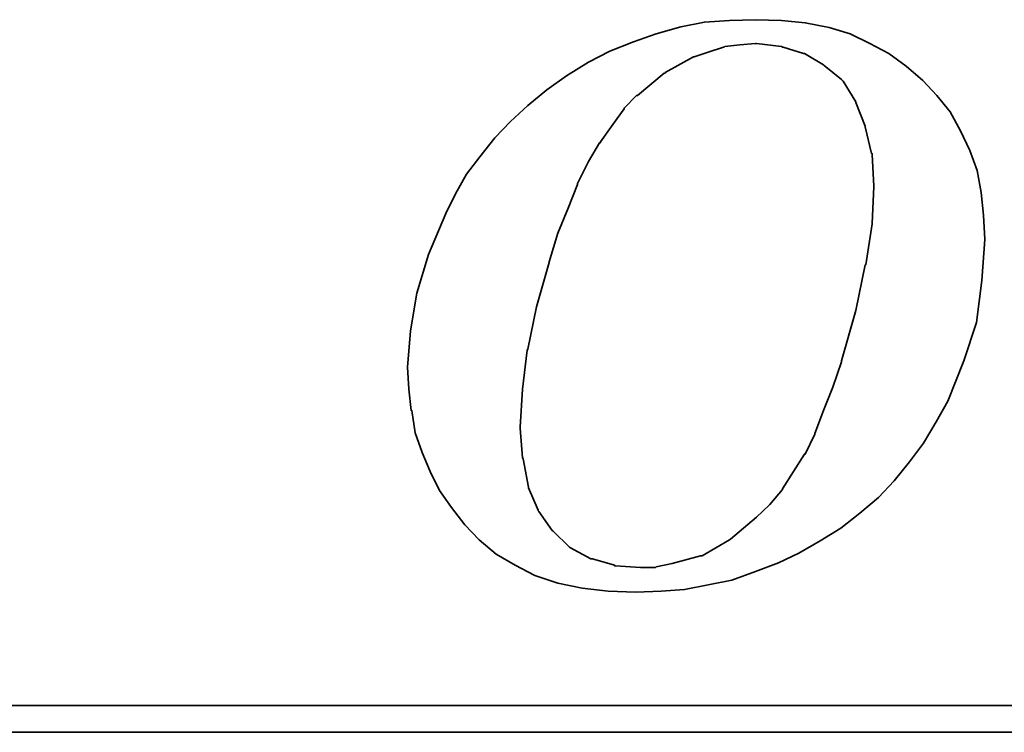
# Model space of a CAD drawing. Header units: millimetres. Extents: x -96 to 611, y -107 to 115.
# Tile 34 of 97: x 205.74 to 210.82, y 3.17 to 6.84. Entities that reach past the tile are written whole.
import ezdxf

# ---------------------------------------------------------------- set-up
doc = ezdxf.new("R2010")
doc.units = ezdxf.units.MM
doc.layers.add('DIM', color=4, linetype='Continuous')
doc.layers.add('layer 1', color=7, linetype='Continuous')

# ---------------------------------------------------------------- blocks, each defined once
blk = doc.blocks.new('TBI MOTION logo(完整正式版)')
at = {"layer": 'layer 1', "color": 22, "lineweight": 35}
for points, knots in [([(-11.34375, -6.98375), (-11.34375, -6.98375), (-10.91375, -7.43875), (-10.91375, -7.43875), (-10.91375, -7.43875), (-10.91375, -7.43875), (-10.38625, -7.87125), (-10.38625, -7.87125), (-10.38625, -7.87125), (-10.38625, -7.87125), (-9.81125, -8.20375), (-9.81125, -8.20375), (-9.81125, -8.20375), (-9.81125, -8.20375), (-9.21125, -8.51875), (-9.21125, -8.51875), (-9.21125, -8.51875), (-9.21125, -8.51875), (-8.51625, -8.75875), (-8.51625, -8.75875), (-8.51625, -8.75875), (-8.51625, -8.75875), (-7.77125, -8.90375), (-7.77125, -8.90375), (-7.77125, -8.90375), (-7.77125, -8.90375), (-6.97875, -8.99875), (-6.97875, -8.99875), (-6.97875, -8.99875), (-6.97875, -8.99875), (-6.14125, -9.02375), (-6.14125, -9.02375), (-6.14125, -9.02375), (-6.14125, -9.02375), (-5.37125, -8.99875), (-5.37125, -8.99875), (-5.37125, -8.99875), (-5.37125, -8.99875), (-4.65375, -8.94875), (-4.65375, -8.94875), (-4.65375, -8.94875), (-4.65375, -8.94875), (-3.93375, -8.80625), (-3.93375, -8.80625), (-3.93375, -8.80625), (-3.93375, -8.80625), (-3.21375, -8.66375), (-3.21375, -8.66375), (-3.21375, -8.66375), (-3.21375, -8.66375), (-2.49375, -8.39875), (-2.49375, -8.39875), (-2.49375, -8.39875), (-2.49375, -8.39875), (-1.79875, -8.13375), (-1.79875, -8.13375), (-1.79875, -8.13375), (-1.79875, -8.13375), (-1.17375, -7.84375), (-1.17375, -7.84375), (-1.17375, -7.84375), (-1.17375, -7.84375), (-0.52375, -7.46375), (-0.52375, -7.46375), (-0.52375, -7.46375), (-0.52375, -7.46375), (0.10124, -7.07875), (0.10124, -7.07875), (0.10124, -7.07875), (0.10124, -7.07875), (0.67625, -6.62375), (0.67625, -6.62375), (0.67625, -6.62375), (0.67625, -6.62375), (1.24874, -6.14375), (1.24874, -6.14375), (1.24874, -6.14375), (1.24874, -6.14375), (1.72874, -5.64125), (1.72874, -5.64125), (1.72874, -5.64125), (1.72874, -5.64125), (2.18624, -5.06375), (2.18624, -5.06375), (2.18624, -5.06375), (2.18624, -5.06375), (2.61625, -4.48874), (2.61625, -4.48874), (2.61625, -4.48874), (2.61625, -4.48874), (3.00125, -3.83874), (3.00125, -3.83874), (3.00125, -3.83874), (3.00125, -3.83874), (3.36124, -3.21374), (3.36124, -3.21374), (3.36124, -3.21374), (3.36124, -3.21374), (3.84374, -1.99125), (3.84374, -1.99125), (3.84374, -1.99125), (3.84374, -1.99125), (4.22625, -0.81875), (4.22625, -0.81875), (4.22625, -0.81875), (4.22625, -0.81875), (4.39125, 0.45624), (4.39125, 0.45624), (4.39125, 0.45624), (4.39125, 0.45624), (4.48874, 1.70124), (4.48874, 1.70124), (4.48874, 1.70124), (4.48874, 1.70124), (4.43874, 2.44625), (4.43874, 2.44625), (4.43874, 2.44625), (4.43874, 2.44625), (4.36874, 3.14125), (4.36874, 3.14125), (4.36874, 3.14125), (4.36874, 3.14125), (4.25125, 3.81125), (4.25125, 3.81125), (4.25125, 3.81125), (4.25125, 3.81125), (4.03124, 4.41125), (4.03124, 4.41125), (4.03124, 4.41125), (4.03124, 4.41125), (3.74374, 5.01125), (3.74374, 5.01125), (3.74374, 5.01125), (3.74374, 5.01125), (3.43124, 5.58875), (3.43124, 5.58875), (3.43124, 5.58875), (3.43124, 5.58875), (3.02625, 6.09125), (3.02625, 6.09125), (3.02625, 6.09125), (3.02625, 6.09125), (2.59374, 6.54875), (2.59374, 6.54875), (2.59374, 6.54875), (2.59374, 6.54875), (2.09124, 6.98125), (2.09124, 6.98125), (2.09124, 6.98125), (2.09124, 6.98125), (1.56124, 7.36625), (1.56124, 7.36625), (1.56124, 7.36625), (1.56124, 7.36625), (0.98624, 7.67625), (0.98624, 7.67625), (0.98624, 7.67625), (0.98624, 7.67625), (0.38624, 7.96375), (0.38624, 7.96375), (0.38624, 7.96375), (0.38624, 7.96375), (-0.25875, 8.15625), (-0.25875, 8.15625), (-0.25875, 8.15625), (-0.25875, 8.15625), (-0.98125, 8.30125), (-0.98125, 8.30125), (-0.98125, 8.30125), (-0.98125, 8.30125), (-1.70124, 8.37125), (-1.70124, 8.37125), (-1.70124, 8.37125), (-1.70124, 8.37125), (-2.49375, 8.39624), (-2.49375, 8.39624), (-2.49375, 8.39624), (-2.49375, 8.39624), (-3.28625, 8.37125), (-3.28625, 8.37125), (-3.28625, 8.37125), (-3.28625, 8.37125), (-4.05125, 8.32125), (-4.05125, 8.32125), (-4.05125, 8.32125), (-4.05125, 8.32125), (-4.77375, 8.18125), (-4.77375, 8.18125), (-4.77375, 8.18125), (-4.77375, 8.18125), (-5.51625, 7.96375), (-5.51625, 7.96375), (-5.51625, 7.96375), (-5.51625, 7.96375), (-6.21125, 7.72625), (-6.21125, 7.72625), (-6.21125, 7.72625), (-6.21125, 7.72625), (-6.92875, 7.43625), (-6.92875, 7.43625), (-6.92875, 7.43625), (-6.92875, 7.43625), (-7.57875, 7.10125), (-7.57875, 7.10125), (-7.57875, 7.10125), (-7.57875, 7.10125), (-8.24875, 6.69125), (-8.24875, 6.69125), (-8.24875, 6.69125), (-8.24875, 6.69125), (-8.84875, 6.26125), (-8.84875, 6.26125), (-8.84875, 6.26125), (-8.84875, 6.26125), (-9.42625, 5.78125), (-9.42625, 5.78125), (-9.42625, 5.78125), (-9.42625, 5.78125), (-9.95375, 5.30125), (-9.95375, 5.30125), (-9.95375, 5.30125), (-9.95375, 5.30125), (-10.43375, 4.79624), (-10.43375, 4.79624), (-10.43375, 4.79624), (-10.43375, 4.79624), (-10.88875, 4.22125), (-10.88875, 4.22125), (-10.88875, 4.22125), (-10.88875, 4.22125), (-11.29875, 3.69375), (-11.29875, 3.69375), (-11.29875, 3.69375), (-11.29875, 3.69375), (-11.63375, 3.09125), (-11.63375, 3.09125), (-11.63375, 3.09125), (-11.63375, 3.09125), (-11.91875, 2.49625), (-11.91875, 2.49625), (-11.91875, 2.49625), (-11.91875, 2.49625), (-12.44875, 1.24625), (-12.44875, 1.24625), (-12.44875, 1.24625), (-12.44875, 1.24625), (-12.80875, 0.06874), (-12.80875, 0.06874), (-12.80875, 0.06874), (-12.80875, 0.06874), (-12.99875, -1.07875), (-12.99875, -1.07875), (-12.99875, -1.07875), (-12.99875, -1.07875), (-13.09375, -2.18375), (-13.09375, -2.18375), (-13.09375, -2.18375), (-13.09375, -2.18375), (-13.04875, -2.85375), (-13.04875, -2.85375), (-13.04875, -2.85375), (-13.04875, -2.85375), (-12.97375, -3.50375), (-12.97375, -3.50375), (-12.97375, -3.50375), (-12.97375, -3.50375), (-12.95375, -3.50375), (-12.95375, -3.50375), (-12.95375, -3.50375), (-12.95375, -3.50375), (-12.85375, -4.17375), (-12.85375, -4.17375), (-12.85375, -4.17375), (-12.85375, -4.17375), (-12.63875, -4.77624), (-12.63875, -4.77624), (-12.63875, -4.77624), (-12.63875, -4.77624), (-12.39875, -5.35125), (-12.39875, -5.35125), (-12.39875, -5.35125), (-12.39875, -5.35125), (-12.11375, -5.92875), (-12.11375, -5.92875), (-12.11375, -5.92875), (-12.11375, -5.92875), (-11.75375, -6.45375), (-11.75375, -6.45375), (-11.75375, -6.45375), (-11.75375, -6.45375), (-11.34375, -6.98375), (-11.34375, -6.98375)], [0, 0, 0, 0, 0.01369863, 0.01369863, 0.01369863, 0.01369863, 0.02739726, 0.02739726, 0.02739726, 0.02739726, 0.04109589, 0.04109589, 0.04109589, 0.04109589, 0.05479452, 0.05479452, 0.05479452, 0.05479452, 0.06849315, 0.06849315, 0.06849315, 0.06849315, 0.08219178, 0.08219178, 0.08219178, 0.08219178, 0.09589041, 0.09589041, 0.09589041, 0.09589041, 0.10958904, 0.10958904, 0.10958904, 0.10958904, 0.12328767, 0.12328767, 0.12328767, 0.12328767, 0.1369863, 0.1369863, 0.1369863, 0.1369863, 0.15068493, 0.15068493, 0.15068493, 0.15068493, 0.16438356, 0.16438356, 0.16438356, 0.16438356, 0.17808219, 0.17808219, 0.17808219, 0.17808219, 0.19178082, 0.19178082, 0.19178082, 0.19178082, 0.20547945, 0.20547945, 0.20547945, 0.20547945, 0.21917808, 0.21917808, 0.21917808, 0.21917808, 0.23287671, 0.23287671, 0.23287671, 0.23287671, 0.24657534, 0.24657534, 0.24657534, 0.24657534, 0.26027397, 0.26027397, 0.26027397, 0.26027397, 0.2739726, 0.2739726, 0.2739726, 0.2739726, 0.28767123, 0.28767123, 0.28767123, 0.28767123, 0.30136986, 0.30136986, 0.30136986, 0.30136986, 0.31506849, 0.31506849, 0.31506849, 0.31506849, 0.32876712, 0.32876712, 0.32876712, 0.32876712, 0.34246575, 0.34246575, 0.34246575, 0.34246575, 0.35616438, 0.35616438, 0.35616438, 0.35616438, 0.36986301, 0.36986301, 0.36986301, 0.36986301, 0.38356164, 0.38356164, 0.38356164, 0.38356164, 0.39726027, 0.39726027, 0.39726027, 0.39726027, 0.4109589, 0.4109589, 0.4109589, 0.4109589, 0.42465753, 0.42465753, 0.42465753, 0.42465753, 0.43835616, 0.43835616, 0.43835616, 0.43835616, 0.45205479, 0.45205479, 0.45205479, 0.45205479, 0.46575342, 0.46575342, 0.46575342, 0.46575342, 0.47945205, 0.47945205, 0.47945205, 0.47945205, 0.49315068, 0.49315068, 0.49315068, 0.49315068, 0.50684932, 0.50684932, 0.50684932, 0.50684932, 0.52054795, 0.52054795, 0.52054795, 0.52054795, 0.53424658, 0.53424658, 0.53424658, 0.53424658, 0.54794521, 0.54794521, 0.54794521, 0.54794521, 0.56164384, 0.56164384, 0.56164384, 0.56164384, 0.57534247, 0.57534247, 0.57534247, 0.57534247, 0.5890411, 0.5890411, 0.5890411, 0.5890411, 0.60273973, 0.60273973, 0.60273973, 0.60273973, 0.61643836, 0.61643836, 0.61643836, 0.61643836, 0.63013699, 0.63013699, 0.63013699, 0.63013699, 0.64383562, 0.64383562, 0.64383562, 0.64383562, 0.65753425, 0.65753425, 0.65753425, 0.65753425, 0.67123288, 0.67123288, 0.67123288, 0.67123288, 0.68493151, 0.68493151, 0.68493151, 0.68493151, 0.69863014, 0.69863014, 0.69863014, 0.69863014, 0.71232877, 0.71232877, 0.71232877, 0.71232877, 0.7260274, 0.7260274, 0.7260274, 0.7260274, 0.73972603, 0.73972603, 0.73972603, 0.73972603, 0.75342466, 0.75342466, 0.75342466, 0.75342466, 0.76712329, 0.76712329, 0.76712329, 0.76712329, 0.78082192, 0.78082192, 0.78082192, 0.78082192, 0.79452055, 0.79452055, 0.79452055, 0.79452055, 0.80821918, 0.80821918, 0.80821918, 0.80821918, 0.82191781, 0.82191781, 0.82191781, 0.82191781, 0.83561644, 0.83561644, 0.83561644, 0.83561644, 0.84931507, 0.84931507, 0.84931507, 0.84931507, 0.8630137, 0.8630137, 0.8630137, 0.8630137, 0.87671233, 0.87671233, 0.87671233, 0.87671233, 0.89041096, 0.89041096, 0.89041096, 0.89041096, 0.90410959, 0.90410959, 0.90410959, 0.90410959, 0.91780822, 0.91780822, 0.91780822, 0.91780822, 0.93150685, 0.93150685, 0.93150685, 0.93150685, 0.94520548, 0.94520548, 0.94520548, 0.94520548, 0.95890411, 0.95890411, 0.95890411, 0.95890411, 0.97260274, 0.97260274, 0.97260274, 0.97260274, 0.98630137, 0.98630137, 0.98630137, 0.98630137, 1, 1, 1, 1]), ([(-8.77875, 1.03124), (-8.77875, 1.03124), (-8.51625, 1.89625), (-8.51625, 1.89625), (-8.51625, 1.89625), (-8.51625, 1.89625), (-8.20375, 2.66375), (-8.20375, 2.66375), (-8.20375, 2.66375), (-8.20375, 2.66375), (-7.91625, 3.38125), (-7.91625, 3.38125), (-7.91625, 3.38125), (-7.91625, 3.38125), (-7.91625, 3.40624), (-7.91625, 3.40624), (-7.91625, 3.40624), (-7.91625, 3.40624), (-7.57875, 4.07624), (-7.57875, 4.07624), (-7.57875, 4.07624), (-7.57875, 4.07624), (-7.24375, 4.65125), (-7.24375, 4.65125), (-7.24375, 4.65125), (-7.24375, 4.65125), (-7.21875, 4.65125), (-7.21875, 4.65125), (-7.21875, 4.65125), (-7.21875, 4.65125), (-7.21875, 4.67624), (-7.21875, 4.67624), (-7.21875, 4.67624), (-7.21875, 4.67624), (-6.83625, 5.20375), (-6.83625, 5.20375), (-6.83625, 5.20375), (-6.83625, 5.20375), (-6.49875, 5.68625), (-6.49875, 5.68625), (-6.49875, 5.68625), (-6.49875, 5.68625), (-6.49875, 5.70625), (-6.49875, 5.70625), (-6.49875, 5.70625), (-6.49875, 5.70625), (-6.11625, 6.09125), (-6.11625, 6.09125), (-6.11625, 6.09125), (-6.11625, 6.09125), (-6.09125, 6.09125), (-6.09125, 6.09125), (-6.09125, 6.09125), (-6.09125, 6.09125), (-5.27375, 6.76625), (-5.27375, 6.76625), (-5.27375, 6.76625), (-5.27375, 6.76625), (-5.24875, 6.76625), (-5.24875, 6.76625), (-5.24875, 6.76625), (-5.24875, 6.76625), (-5.24875, 6.78625), (-5.24875, 6.78625), (-5.24875, 6.78625), (-5.24875, 6.78625), (-4.38875, 7.26624), (-4.38875, 7.26624), (-4.38875, 7.26624), (-4.38875, 7.26624), (-4.36125, 7.26624), (-4.36125, 7.26624), (-4.36125, 7.26624), (-4.36125, 7.26624), (-3.93375, 7.41125), (-3.93375, 7.41125), (-3.93375, 7.41125), (-3.93375, 7.41125), (-3.47375, 7.55625), (-3.47375, 7.55625), (-3.47375, 7.55625), (-3.47375, 7.55625), (-3.45375, 7.55625), (-3.45375, 7.55625), (-3.45375, 7.55625), (-3.45375, 7.55625), (-3.42875, 7.58124), (-3.42875, 7.58124), (-3.42875, 7.58124), (-3.42875, 7.58124), (-2.97375, 7.62625), (-2.97375, 7.62625), (-2.97375, 7.62625), (-2.97375, 7.62625), (-2.49375, 7.67625), (-2.49375, 7.67625), (-2.49375, 7.67625), (-2.49375, 7.67625), (-2.46875, 7.67625), (-2.46875, 7.67625), (-2.46875, 7.67625), (-2.46875, 7.67625), (-1.70124, 7.58124), (-1.70124, 7.58124), (-1.70124, 7.58124), (-1.70124, 7.58124), (-1.67875, 7.55625), (-1.67875, 7.55625), (-1.67875, 7.55625), (-1.67875, 7.55625), (-1.65375, 7.55625), (-1.65375, 7.55625), (-1.65375, 7.55625), (-1.65375, 7.55625), (-1.03125, 7.36625), (-1.03125, 7.36625), (-1.03125, 7.36625), (-1.03125, 7.36625), (-1.00625, 7.36625), (-1.00625, 7.36625), (-1.00625, 7.36625), (-1.00625, 7.36625), (-0.43124, 7.02624), (-0.43124, 7.02624), (-0.43124, 7.02624), (-0.43124, 7.02624), (-0.40625, 7.00624), (-0.40625, 7.00624), (-0.40625, 7.00624), (-0.40625, 7.00624), (0.12124, 6.57124), (0.12124, 6.57124), (0.12124, 6.57124), (0.12124, 6.57124), (0.14624, 6.54875), (0.14624, 6.54875), (0.14624, 6.54875), (0.14624, 6.54875), (0.17124, 6.52375), (0.17124, 6.52375), (0.17124, 6.52375), (0.17124, 6.52375), (0.55625, 5.89875), (0.55625, 5.89875), (0.55625, 5.89875), (0.55625, 5.89875), (0.55625, 5.87625), (0.55625, 5.87625), (0.55625, 5.87625), (0.55625, 5.87625), (0.84124, 5.15625), (0.84124, 5.15625), (0.84124, 5.15625), (0.84124, 5.15625), (0.84124, 5.13125), (0.84124, 5.13125), (0.84124, 5.13125), (0.84124, 5.13125), (1.03624, 4.31875), (1.03624, 4.31875), (1.03624, 4.31875), (1.03624, 4.31875), (1.05624, 4.31875), (1.05624, 4.31875), (1.05624, 4.31875), (1.05624, 4.31875), (1.05624, 4.29125), (1.05624, 4.29125), (1.05624, 4.29125), (1.05624, 4.29125), (1.10625, 3.33125), (1.10625, 3.33125), (1.10625, 3.33125), (1.10625, 3.33125), (1.10625, 3.30875), (1.10625, 3.30875), (1.10625, 3.30875), (1.10625, 3.30875), (1.05624, 2.20624), (1.05624, 2.20624), (1.05624, 2.20624), (1.05624, 2.20624), (1.05624, 2.18124), (1.05624, 2.18124), (1.05624, 2.18124), (1.05624, 2.18124), (0.86624, 0.93624), (0.86624, 0.93624), (0.86624, 0.93624), (0.86624, 0.93624), (0.84124, 0.93624), (0.84124, 0.93624), (0.84124, 0.93624), (0.84124, 0.93624), (0.55625, -0.45874), (0.55625, -0.45874), (0.55625, -0.45874), (0.55625, -0.45874), (0.12124, -1.99125), (0.12124, -1.99125), (0.12124, -1.99125), (0.12124, -1.99125), (0.12124, -2.01874), (0.12124, -2.01874), (0.12124, -2.01874), (0.12124, -2.01874), (-0.13874, -2.78375), (-0.13874, -2.78375), (-0.13874, -2.78375), (-0.13874, -2.78375), (-0.43124, -3.50375), (-0.43124, -3.50375), (-0.43124, -3.50375), (-0.43124, -3.50375), (-0.69375, -4.19875), (-0.69375, -4.19875), (-0.69375, -4.19875), (-0.69375, -4.19875), (-0.69375, -4.22375), (-0.69375, -4.22375), (-0.69375, -4.22375), (-0.69375, -4.22375), (-0.98125, -4.82374), (-0.98125, -4.82374), (-0.98125, -4.82374), (-0.98125, -4.82374), (-1.00625, -4.82374), (-1.00625, -4.82374), (-1.00625, -4.82374), (-1.00625, -4.82374), (-1.33875, -5.35125), (-1.33875, -5.35125), (-1.33875, -5.35125), (-1.33875, -5.35125), (-1.67875, -5.87875), (-1.67875, -5.87875), (-1.67875, -5.87875), (-1.67875, -5.87875), (-1.67875, -5.90375), (-1.67875, -5.90375), (-1.67875, -5.90375), (-1.67875, -5.90375), (-2.05875, -6.35875), (-2.05875, -6.35875), (-2.05875, -6.35875), (-2.05875, -6.35875), (-2.08375, -6.38375), (-2.08375, -6.38375), (-2.08375, -6.38375), (-2.08375, -6.38375), (-2.46875, -6.74375), (-2.46875, -6.74375), (-2.46875, -6.74375), (-2.46875, -6.74375), (-3.25875, -7.41625), (-3.25875, -7.41625), (-3.25875, -7.41625), (-3.25875, -7.41625), (-3.28625, -7.43875), (-3.28625, -7.43875), (-3.28625, -7.43875), (-3.28625, -7.43875), (-4.12375, -7.91875), (-4.12375, -7.91875), (-4.12375, -7.91875), (-4.12375, -7.91875), (-4.14875, -7.91875), (-4.14875, -7.91875), (-4.14875, -7.91875), (-4.14875, -7.91875), (-4.17125, -7.91875), (-4.17125, -7.91875), (-4.17125, -7.91875), (-4.17125, -7.91875), (-5.03375, -8.15875), (-5.03375, -8.15875), (-5.03375, -8.15875), (-5.03375, -8.15875), (-5.51625, -8.25625), (-5.51625, -8.25625), (-5.51625, -8.25625), (-5.51625, -8.25625), (-5.54125, -8.27875), (-5.54125, -8.27875), (-5.54125, -8.27875), (-5.54125, -8.27875), (-5.56375, -8.27875), (-5.56375, -8.27875), (-5.56375, -8.27875), (-5.56375, -8.27875), (-5.99625, -8.27875), (-5.99625, -8.27875), (-5.99625, -8.27875), (-5.99625, -8.27875), (-6.76375, -8.23125), (-6.76375, -8.23125), (-6.76375, -8.23125), (-6.76375, -8.23125), (-6.78875, -8.23125), (-6.78875, -8.23125), (-6.78875, -8.23125), (-6.78875, -8.23125), (-6.78875, -8.20375), (-6.78875, -8.20375), (-6.78875, -8.20375), (-6.78875, -8.20375), (-7.45875, -8.01375), (-7.45875, -8.01375), (-7.45875, -8.01375), (-7.45875, -8.01375), (-7.48375, -8.01375), (-7.48375, -8.01375), (-7.48375, -8.01375), (-7.48375, -8.01375), (-7.50875, -8.01375), (-7.50875, -8.01375), (-7.50875, -8.01375), (-7.50875, -8.01375), (-8.13125, -7.67875), (-8.13125, -7.67875), (-8.13125, -7.67875), (-8.13125, -7.67875), (-8.15625, -7.65375), (-8.15625, -7.65375), (-8.15625, -7.65375), (-8.15625, -7.65375), (-8.65875, -7.17375), (-8.65875, -7.17375), (-8.65875, -7.17375), (-8.65875, -7.17375), (-8.68375, -7.14875), (-8.68375, -7.14875), (-8.68375, -7.14875), (-8.68375, -7.14875), (-9.08875, -6.57375), (-9.08875, -6.57375), (-9.08875, -6.57375), (-9.08875, -6.57375), (-9.11375, -6.54875), (-9.11375, -6.54875), (-9.11375, -6.54875), (-9.11375, -6.54875), (-9.11375, -6.52875), (-9.11375, -6.52875), (-9.11375, -6.52875), (-9.11375, -6.52875), (-9.40375, -5.85375), (-9.40375, -5.85375), (-9.40375, -5.85375), (-9.40375, -5.85375), (-9.40375, -5.82875), (-9.40375, -5.82875), (-9.40375, -5.82875), (-9.40375, -5.82875), (-9.56875, -4.96875), (-9.56875, -4.96875), (-9.56875, -4.96875), (-9.56875, -4.96875), (-9.59375, -4.94375), (-9.59375, -4.94375), (-9.59375, -4.94375), (-9.59375, -4.94375), (-9.66375, -4.03375), (-9.66375, -4.03375), (-9.66375, -4.03375), (-9.66375, -4.03375), (-9.66375, -4.00875), (-9.66375, -4.00875), (-9.66375, -4.00875), (-9.66375, -4.00875), (-9.59375, -2.85375), (-9.59375, -2.85375), (-9.59375, -2.85375), (-9.59375, -2.85375), (-9.45125, -1.65875), (-9.45125, -1.65875), (-9.45125, -1.65875), (-9.45125, -1.65875), (-9.42625, -1.63375), (-9.42625, -1.63375), (-9.42625, -1.63375), (-9.42625, -1.63375), (-9.16125, -0.33875), (-9.16125, -0.33875), (-9.16125, -0.33875), (-9.16125, -0.33875), (-8.77875, 1.00624), (-8.77875, 1.00624), (-8.77875, 1.00624), (-8.77875, 1.00624), (-8.77875, 1.03124), (-8.77875, 1.03124)], [0, 0, 0, 0, 0.01020408, 0.01020408, 0.01020408, 0.01020408, 0.02040816, 0.02040816, 0.02040816, 0.02040816, 0.03061224, 0.03061224, 0.03061224, 0.03061224, 0.04081633, 0.04081633, 0.04081633, 0.04081633, 0.05102041, 0.05102041, 0.05102041, 0.05102041, 0.06122449, 0.06122449, 0.06122449, 0.06122449, 0.07142857, 0.07142857, 0.07142857, 0.07142857, 0.08163265, 0.08163265, 0.08163265, 0.08163265, 0.09183673, 0.09183673, 0.09183673, 0.09183673, 0.10204082, 0.10204082, 0.10204082, 0.10204082, 0.1122449, 0.1122449, 0.1122449, 0.1122449, 0.12244898, 0.12244898, 0.12244898, 0.12244898, 0.13265306, 0.13265306, 0.13265306, 0.13265306, 0.14285714, 0.14285714, 0.14285714, 0.14285714, 0.15306122, 0.15306122, 0.15306122, 0.15306122, 0.16326531, 0.16326531, 0.16326531, 0.16326531, 0.17346939, 0.17346939, 0.17346939, 0.17346939, 0.18367347, 0.18367347, 0.18367347, 0.18367347, 0.19387755, 0.19387755, 0.19387755, 0.19387755, 0.20408163, 0.20408163, 0.20408163, 0.20408163, 0.21428571, 0.21428571, 0.21428571, 0.21428571, 0.2244898, 0.2244898, 0.2244898, 0.2244898, 0.23469388, 0.23469388, 0.23469388, 0.23469388, 0.24489796, 0.24489796, 0.24489796, 0.24489796, 0.25510204, 0.25510204, 0.25510204, 0.25510204, 0.26530612, 0.26530612, 0.26530612, 0.26530612, 0.2755102, 0.2755102, 0.2755102, 0.2755102, 0.28571429, 0.28571429, 0.28571429, 0.28571429, 0.29591837, 0.29591837, 0.29591837, 0.29591837, 0.30612245, 0.30612245, 0.30612245, 0.30612245, 0.31632653, 0.31632653, 0.31632653, 0.31632653, 0.32653061, 0.32653061, 0.32653061, 0.32653061, 0.33673469, 0.33673469, 0.33673469, 0.33673469, 0.34693878, 0.34693878, 0.34693878, 0.34693878, 0.35714286, 0.35714286, 0.35714286, 0.35714286, 0.36734694, 0.36734694, 0.36734694, 0.36734694, 0.37755102, 0.37755102, 0.37755102, 0.37755102, 0.3877551, 0.3877551, 0.3877551, 0.3877551, 0.39795918, 0.39795918, 0.39795918, 0.39795918, 0.40816327, 0.40816327, 0.40816327, 0.40816327, 0.41836735, 0.41836735, 0.41836735, 0.41836735, 0.42857143, 0.42857143, 0.42857143, 0.42857143, 0.43877551, 0.43877551, 0.43877551, 0.43877551, 0.44897959, 0.44897959, 0.44897959, 0.44897959, 0.45918367, 0.45918367, 0.45918367, 0.45918367, 0.46938776, 0.46938776, 0.46938776, 0.46938776, 0.47959184, 0.47959184, 0.47959184, 0.47959184, 0.48979592, 0.48979592, 0.48979592, 0.48979592, 0.5, 0.5, 0.5, 0.5, 0.51020408, 0.51020408, 0.51020408, 0.51020408, 0.52040816, 0.52040816, 0.52040816, 0.52040816, 0.53061224, 0.53061224, 0.53061224, 0.53061224, 0.54081633, 0.54081633, 0.54081633, 0.54081633, 0.55102041, 0.55102041, 0.55102041, 0.55102041, 0.56122449, 0.56122449, 0.56122449, 0.56122449, 0.57142857, 0.57142857, 0.57142857, 0.57142857, 0.58163265, 0.58163265, 0.58163265, 0.58163265, 0.59183673, 0.59183673, 0.59183673, 0.59183673, 0.60204082, 0.60204082, 0.60204082, 0.60204082, 0.6122449, 0.6122449, 0.6122449, 0.6122449, 0.62244898, 0.62244898, 0.62244898, 0.62244898, 0.63265306, 0.63265306, 0.63265306, 0.63265306, 0.64285714, 0.64285714, 0.64285714, 0.64285714, 0.65306122, 0.65306122, 0.65306122, 0.65306122, 0.66326531, 0.66326531, 0.66326531, 0.66326531, 0.67346939, 0.67346939, 0.67346939, 0.67346939, 0.68367347, 0.68367347, 0.68367347, 0.68367347, 0.69387755, 0.69387755, 0.69387755, 0.69387755, 0.70408163, 0.70408163, 0.70408163, 0.70408163, 0.71428571, 0.71428571, 0.71428571, 0.71428571, 0.7244898, 0.7244898, 0.7244898, 0.7244898, 0.73469388, 0.73469388, 0.73469388, 0.73469388, 0.74489796, 0.74489796, 0.74489796, 0.74489796, 0.75510204, 0.75510204, 0.75510204, 0.75510204, 0.76530612, 0.76530612, 0.76530612, 0.76530612, 0.7755102, 0.7755102, 0.7755102, 0.7755102, 0.78571429, 0.78571429, 0.78571429, 0.78571429, 0.79591837, 0.79591837, 0.79591837, 0.79591837, 0.80612245, 0.80612245, 0.80612245, 0.80612245, 0.81632653, 0.81632653, 0.81632653, 0.81632653, 0.82653061, 0.82653061, 0.82653061, 0.82653061, 0.83673469, 0.83673469, 0.83673469, 0.83673469, 0.84693878, 0.84693878, 0.84693878, 0.84693878, 0.85714286, 0.85714286, 0.85714286, 0.85714286, 0.86734694, 0.86734694, 0.86734694, 0.86734694, 0.87755102, 0.87755102, 0.87755102, 0.87755102, 0.8877551, 0.8877551, 0.8877551, 0.8877551, 0.89795918, 0.89795918, 0.89795918, 0.89795918, 0.90816327, 0.90816327, 0.90816327, 0.90816327, 0.91836735, 0.91836735, 0.91836735, 0.91836735, 0.92857143, 0.92857143, 0.92857143, 0.92857143, 0.93877551, 0.93877551, 0.93877551, 0.93877551, 0.94897959, 0.94897959, 0.94897959, 0.94897959, 0.95918367, 0.95918367, 0.95918367, 0.95918367, 0.96938776, 0.96938776, 0.96938776, 0.96938776, 0.97959184, 0.97959184, 0.97959184, 0.97959184, 0.98979592, 0.98979592, 0.98979592, 0.98979592, 1, 1, 1, 1]), ([(75.90875, -9.47875), (75.90875, -9.47875), (75.90875, -12.28625), (75.90875, -12.28625), (75.90875, -12.28625), (75.90875, -12.28625), (75.90875, -12.47875), (75.90875, -12.47875), (75.90875, -12.47875), (75.90875, -12.47875), (75.71625, -12.47875), (75.71625, -12.47875), (75.71625, -12.47875), (75.71625, -12.47875), (-88.32875, -12.47875), (-88.32875, -12.47875), (-88.32875, -12.47875), (-88.32875, -12.47875), (-88.32875, -13.29375), (-88.32875, -13.29375), (-88.32875, -13.29375), (-88.32875, -13.29375), (82.89125, -13.29375), (82.89125, -13.29375), (82.89125, -13.29375), (82.89125, -13.29375), (75.90875, -9.47875), (75.90875, -9.47875)], [0, 0, 0, 0, 0.14285714, 0.14285714, 0.14285714, 0.14285714, 0.28571429, 0.28571429, 0.28571429, 0.28571429, 0.42857143, 0.42857143, 0.42857143, 0.42857143, 0.57142857, 0.57142857, 0.57142857, 0.57142857, 0.71428571, 0.71428571, 0.71428571, 0.71428571, 0.85714286, 0.85714286, 0.85714286, 0.85714286, 1, 1, 1, 1])]:
    blk.add_open_spline(points, degree=3, knots=knots, dxfattribs=at)

msp = doc.modelspace()

# ---------------------------------------------------------------- block references
at = {"layer": 'DIM', "color": 7, "xscale": 0.169361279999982, "yscale": 0.169361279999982, "zscale": 0.169361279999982}
msp.add_blockref('TBI MOTION logo(完整正式版)', (209.9611, 5.4218), dxfattribs=at)

doc.saveas('drawing.dxf')
